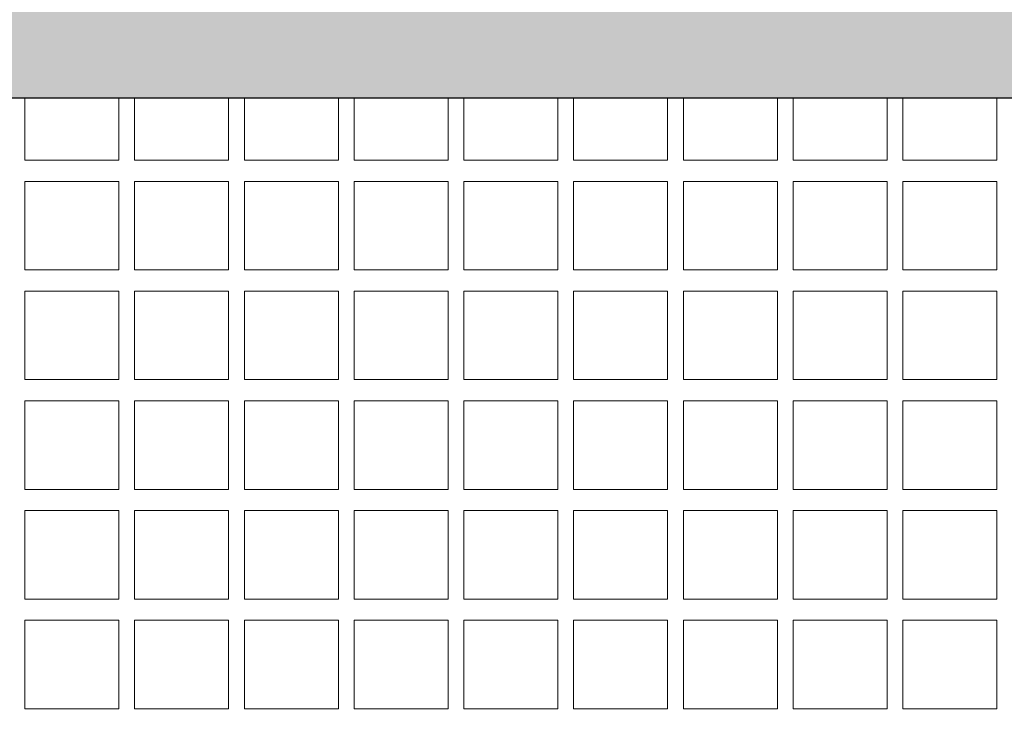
# Model space of a CAD drawing. Header units: metres. Extents: x -167 to 262, y -186 to 508.
# Tile 245 of 256: x 68.12 to 70.81, y 44.05 to 45.96. Entities that reach past the tile are written whole.
import ezdxf

# ---------------------------------------------------------------- set-up
doc = ezdxf.new("R2010")
doc.units = ezdxf.units.M
doc.header["$MEASUREMENT"] = 0
for name, color, linetype in [('60 Auffüllung', 7, 'Continuous'), ('60 Stellplätze', 7, 'Continuous'), ('94 Genehmigungsplanung Bemaßung', 7, 'Continuous')]:
    doc.layers.add(name, color=color, linetype=linetype)
doc.styles.add('ERSTELLTER_STIL_1', font='arial.ttf')
doc.dimstyles.new('ERSTELLTER_STIL__1', dxfattribs={"dimtxt": 0.25, "dimasz": 0.19, "dimexe": 0.18, "dimexo": 0.1, "dimgap": 0, "dimtad": 1, "dimtih": 1, "dimtoh": 1, "dimzin": 0, "dimdsep": 46, "dimtxsty": 'ERSTELLTER_STIL_1', "dimblk": 'ARROWHEAD_6', "dimblk1": 'ARROWHEAD_6', "dimblk2": 'ARROWHEAD_6', "dimcen": 0.09, "dimclrd": 7, "dimclre": 7, "dimclrt": 7, "dimazin": 0, "dimtfac": 1, "dimtdec": 4, "dimtmove": 0, "dimatfit": 3, "dimfxl": 1, "dimtolj": 1, "dimtzin": 0, "dimarcsym": 0})

# ---------------------------------------------------------------- blocks, each defined once
blk = doc.blocks.new('*X50', base_point=(27236.1321, 33357.279))
at = {"layer": '60 Auffüllung', "color": 253, "linetype": 'Continuous', "lineweight": 18, "true_color": 0xb4b4b4}
for p, q in [((68.1321, 45.7486), (68.1321, 45.579)), ((68.3891, 45.579), (68.3891, 45.7486)), ((68.4321, 45.7486), (68.4321, 45.579)), ((68.6891, 45.579), (68.6891, 45.7486)), ((68.7321, 45.7486), (68.7321, 45.579)), ((68.9891, 45.579), (68.9891, 45.7486)), ((69.0321, 45.7486), (69.0321, 45.579)), ((69.2891, 45.579), (69.2891, 45.7487)), ((69.3321, 45.7487), (69.3321, 45.579)), ((69.5891, 45.579), (69.5891, 45.7487)), ((69.6321, 45.7487), (69.6321, 45.579)), ((69.8891, 45.579), (69.8891, 45.7487)), ((69.9321, 45.7487), (69.9321, 45.579)), ((70.1891, 45.579), (70.1891, 45.7487)), ((70.2321, 45.7487), (70.2321, 45.579)), ((70.4891, 45.579), (70.4891, 45.7487)), ((70.5321, 45.7487), (70.5321, 45.579)), ((70.7891, 45.579), (70.7891, 45.7487)), ((68.1321, 45.579), (68.3891, 45.579)), ((68.4321, 45.579), (68.6891, 45.579)), ((68.7321, 45.579), (68.9891, 45.579)), ((69.0321, 45.579), (69.2891, 45.579)), ((69.3321, 45.579), (69.5891, 45.579)), ((69.6321, 45.579), (69.8891, 45.579)), ((69.9321, 45.579), (70.1891, 45.579)), ((70.2321, 45.579), (70.4891, 45.579)), ((70.5321, 45.579), (70.7891, 45.579)), ((68.3891, 45.5212), (68.1321, 45.5212)), ((68.1321, 45.5212), (68.1321, 45.279)), ((68.3891, 45.279), (68.3891, 45.5212)), ((68.6891, 45.5212), (68.4321, 45.5212)), ((68.4321, 45.5212), (68.4321, 45.279)), ((68.6891, 45.279), (68.6891, 45.5212)), ((68.9891, 45.5212), (68.7321, 45.5212)), ((68.7321, 45.5212), (68.7321, 45.279)), ((68.9891, 45.279), (68.9891, 45.5212)), ((69.2891, 45.5212), (69.0321, 45.5212)), ((69.0321, 45.5212), (69.0321, 45.279)), ((69.2891, 45.279), (69.2891, 45.5212)), ((69.5891, 45.5212), (69.3321, 45.5212)), ((69.3321, 45.5212), (69.3321, 45.279)), ((69.5891, 45.279), (69.5891, 45.5212)), ((69.8891, 45.5212), (69.6321, 45.5212)), ((69.6321, 45.5212), (69.6321, 45.279)), ((69.8891, 45.279), (69.8891, 45.5212)), ((70.1891, 45.5212), (69.9321, 45.5212)), ((69.9321, 45.5212), (69.9321, 45.279)), ((70.1891, 45.279), (70.1891, 45.5212)), ((70.4891, 45.5212), (70.2321, 45.5212)), ((70.2321, 45.5212), (70.2321, 45.279)), ((70.4891, 45.279), (70.4891, 45.5212)), ((70.7891, 45.5212), (70.5321, 45.5212)), ((70.5321, 45.5212), (70.5321, 45.279)), ((70.7891, 45.279), (70.7891, 45.5212)), ((68.1321, 45.279), (68.3891, 45.279)), ((68.4321, 45.279), (68.6891, 45.279)), ((68.7321, 45.279), (68.9891, 45.279)), ((69.0321, 45.279), (69.2891, 45.279)), ((69.3321, 45.279), (69.5891, 45.279)), ((69.6321, 45.279), (69.8891, 45.279)), ((69.9321, 45.279), (70.1891, 45.279)), ((70.2321, 45.279), (70.4891, 45.279)), ((70.5321, 45.279), (70.7891, 45.279)), ((68.3891, 45.2212), (68.1321, 45.2212)), ((68.1321, 45.2212), (68.1321, 44.979)), ((68.3891, 44.979), (68.3891, 45.2212)), ((68.6891, 45.2212), (68.4321, 45.2212)), ((68.4321, 45.2212), (68.4321, 44.979)), ((68.6891, 44.979), (68.6891, 45.2212)), ((68.9891, 45.2212), (68.7321, 45.2212)), ((68.7321, 45.2212), (68.7321, 44.979)), ((68.9891, 44.979), (68.9891, 45.2212)), ((69.2891, 45.2212), (69.0321, 45.2212)), ((69.0321, 45.2212), (69.0321, 44.979)), ((69.2891, 44.979), (69.2891, 45.2212)), ((69.5891, 45.2212), (69.3321, 45.2212)), ((69.3321, 45.2212), (69.3321, 44.979)), ((69.5891, 44.979), (69.5891, 45.2212)), ((69.8891, 45.2212), (69.6321, 45.2212)), ((69.6321, 45.2212), (69.6321, 44.979)), ((69.8891, 44.979), (69.8891, 45.2212)), ((70.1891, 45.2212), (69.9321, 45.2212)), ((69.9321, 45.2212), (69.9321, 44.979)), ((70.1891, 44.979), (70.1891, 45.2212)), ((70.4891, 45.2212), (70.2321, 45.2212)), ((70.2321, 45.2212), (70.2321, 44.979)), ((70.4891, 44.979), (70.4891, 45.2212)), ((70.7891, 45.2212), (70.5321, 45.2212)), ((70.5321, 45.2212), (70.5321, 44.979)), ((70.7891, 44.979), (70.7891, 45.2212)), ((68.1321, 44.979), (68.3891, 44.979)), ((68.4321, 44.979), (68.6891, 44.979)), ((68.7321, 44.979), (68.9891, 44.979)), ((69.0321, 44.979), (69.2891, 44.979)), ((69.3321, 44.979), (69.5891, 44.979)), ((69.6321, 44.979), (69.8891, 44.979)), ((69.9321, 44.979), (70.1891, 44.979)), ((70.2321, 44.979), (70.4891, 44.979)), ((70.5321, 44.979), (70.7891, 44.979)), ((68.3891, 44.9212), (68.1321, 44.9212)), ((68.1321, 44.9212), (68.1321, 44.679)), ((68.3891, 44.679), (68.3891, 44.9212)), ((68.6891, 44.9212), (68.4321, 44.9212)), ((68.4321, 44.9212), (68.4321, 44.679)), ((68.6891, 44.679), (68.6891, 44.9212)), ((68.9891, 44.9212), (68.7321, 44.9212)), ((68.7321, 44.9212), (68.7321, 44.679)), ((68.9891, 44.679), (68.9891, 44.9212)), ((69.2891, 44.9212), (69.0321, 44.9212)), ((69.0321, 44.9212), (69.0321, 44.679)), ((69.2891, 44.679), (69.2891, 44.9212)), ((69.5891, 44.9212), (69.3321, 44.9212)), ((69.3321, 44.9212), (69.3321, 44.679)), ((69.5891, 44.679), (69.5891, 44.9212)), ((69.8891, 44.9212), (69.6321, 44.9212)), ((69.6321, 44.9212), (69.6321, 44.679)), ((69.8891, 44.679), (69.8891, 44.9212)), ((70.1891, 44.9212), (69.9321, 44.9212)), ((69.9321, 44.9212), (69.9321, 44.679)), ((70.1891, 44.679), (70.1891, 44.9212)), ((70.4891, 44.9212), (70.2321, 44.9212)), ((70.2321, 44.9212), (70.2321, 44.679)), ((70.4891, 44.679), (70.4891, 44.9212)), ((70.7891, 44.9212), (70.5321, 44.9212)), ((70.5321, 44.9212), (70.5321, 44.679)), ((70.7891, 44.679), (70.7891, 44.9212)), ((68.1321, 44.679), (68.3891, 44.679)), ((68.4321, 44.679), (68.6891, 44.679)), ((68.7321, 44.679), (68.9891, 44.679)), ((69.0321, 44.679), (69.2891, 44.679)), ((69.3321, 44.679), (69.5891, 44.679)), ((69.6321, 44.679), (69.8891, 44.679)), ((69.9321, 44.679), (70.1891, 44.679)), ((70.2321, 44.679), (70.4891, 44.679)), ((70.5321, 44.679), (70.7891, 44.679)), ((68.3891, 44.6212), (68.1321, 44.6212)), ((68.1321, 44.6212), (68.1321, 44.379)), ((68.3891, 44.379), (68.3891, 44.6212)), ((68.6891, 44.6212), (68.4321, 44.6212)), ((68.4321, 44.6212), (68.4321, 44.379)), ((68.6891, 44.379), (68.6891, 44.6212)), ((68.9891, 44.6212), (68.7321, 44.6212)), ((68.7321, 44.6212), (68.7321, 44.379)), ((68.9891, 44.379), (68.9891, 44.6212)), ((69.2891, 44.6212), (69.0321, 44.6212)), ((69.0321, 44.6212), (69.0321, 44.379)), ((69.2891, 44.379), (69.2891, 44.6212)), ((69.5891, 44.6212), (69.3321, 44.6212)), ((69.3321, 44.6212), (69.3321, 44.379)), ((69.5891, 44.379), (69.5891, 44.6212)), ((69.8891, 44.6212), (69.6321, 44.6212)), ((69.6321, 44.6212), (69.6321, 44.379)), ((69.8891, 44.379), (69.8891, 44.6212)), ((70.1891, 44.6212), (69.9321, 44.6212)), ((69.9321, 44.6212), (69.9321, 44.379)), ((70.1891, 44.379), (70.1891, 44.6212)), ((70.4891, 44.6212), (70.2321, 44.6212)), ((70.2321, 44.6212), (70.2321, 44.379)), ((70.4891, 44.379), (70.4891, 44.6212)), ((70.7891, 44.6212), (70.5321, 44.6212)), ((70.5321, 44.6212), (70.5321, 44.379)), ((70.7891, 44.379), (70.7891, 44.6212)), ((68.1321, 44.379), (68.3891, 44.379)), ((68.4321, 44.379), (68.6891, 44.379)), ((68.7321, 44.379), (68.9891, 44.379)), ((69.0321, 44.379), (69.2891, 44.379)), ((69.3321, 44.379), (69.5891, 44.379)), ((69.6321, 44.379), (69.8891, 44.379)), ((69.9321, 44.379), (70.1891, 44.379)), ((70.2321, 44.379), (70.4891, 44.379)), ((70.5321, 44.379), (70.7891, 44.379)), ((68.3891, 44.3212), (68.1321, 44.3212)), ((68.1321, 44.3212), (68.1321, 44.079)), ((68.3891, 44.079), (68.3891, 44.3212)), ((68.6891, 44.3212), (68.4321, 44.3212)), ((68.4321, 44.3212), (68.4321, 44.079)), ((68.6891, 44.079), (68.6891, 44.3212)), ((68.9891, 44.3212), (68.7321, 44.3212)), ((68.7321, 44.3212), (68.7321, 44.079)), ((68.9891, 44.079), (68.9891, 44.3212)), ((69.2891, 44.3212), (69.0321, 44.3212)), ((69.0321, 44.3212), (69.0321, 44.079)), ((69.2891, 44.079), (69.2891, 44.3212)), ((69.5891, 44.3212), (69.3321, 44.3212)), ((69.3321, 44.3212), (69.3321, 44.079)), ((69.5891, 44.079), (69.5891, 44.3212)), ((69.8891, 44.3212), (69.6321, 44.3212)), ((69.6321, 44.3212), (69.6321, 44.079)), ((69.8891, 44.079), (69.8891, 44.3212)), ((70.1891, 44.3212), (69.9321, 44.3212)), ((69.9321, 44.3212), (69.9321, 44.079)), ((70.1891, 44.079), (70.1891, 44.3212)), ((70.4891, 44.3212), (70.2321, 44.3212)), ((70.2321, 44.3212), (70.2321, 44.079)), ((70.4891, 44.079), (70.4891, 44.3212)), ((70.7891, 44.3212), (70.5321, 44.3212)), ((70.5321, 44.3212), (70.5321, 44.079)), ((70.7891, 44.079), (70.7891, 44.3212)), ((68.1321, 44.079), (68.3891, 44.079)), ((68.4321, 44.079), (68.6891, 44.079)), ((68.7321, 44.079), (68.9891, 44.079)), ((69.0321, 44.079), (69.2891, 44.079)), ((69.3321, 44.079), (69.5891, 44.079)), ((69.6321, 44.079), (69.8891, 44.079)), ((69.9321, 44.079), (70.1891, 44.079)), ((70.2321, 44.079), (70.4891, 44.079)), ((70.5321, 44.079), (70.7891, 44.079))]:
    blk.add_line(p, q, dxfattribs=at)
blk = doc.blocks.new('*D453', base_point=(27236.1321, 33357.279))
at = {"layer": '94 Genehmigungsplanung Bemaßung', "color": 7, "linetype": 'Continuous', "lineweight": 13}
for p, q in [((66.6638, 46.9539), (66.6638, 47.3289)), ((72.1629, 46.9539), (72.1629, 47.3289)), ((66.7638, 47.2414), (66.5638, 47.0414)), ((72.2629, 47.2414), (72.0629, 47.0414)), ((66.6638, 47.1414), (72.1629, 47.1414))]:
    blk.add_line(p, q, dxfattribs=at)
at = {"layer": '94 Genehmigungsplanung Bemaßung', "color": 7, "lineweight": 13, "insert": (69.0797, 47.1914), "char_height": 0.25, "attachment_point": 7, "style": 'ERSTELLTER_STIL_1'}
blk.add_mtext('\\A1;{\\pql;\\fArial|b0|i0|c0|p0;\\W1.000000;5,50}', dxfattribs=at)
blk = doc.blocks.new('ARROWHEAD_6')
at = {"color": 0, "linetype": 'Continuous', "lineweight": 0}
for p, q in [((-0.5, -0.5), (0.5, 0.5)), ((0, 0), (-1, 0))]:
    blk.add_line(p, q, dxfattribs=at)

msp = doc.modelspace()

# ---------------------------------------------------------------- hatches: boundary and pattern name
at = {"layer": '60 Auffüllung', "linetype": 'Continuous', "lineweight": 18, "true_color": 0xefefef}
h = msp.add_hatch(dxfattribs=at)
h.set_pattern_fill('Erde_1_0001', style=0, pattern_type=2)
h.set_pattern_definition([(0, (27236.1321, 33357.27905), (0, 0.779422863), [0.04875, -0.40125]), (0, (27236.3571, 33357.66876), (0, 0.779422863), [0.04875, -0.40125]), (60, (27236.1321, 33357.27905), (-0.675, 0.389711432), [0.04875, -0.40125]), (60, (27236.5821, 33357.27905), (-0.675, 0.389711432), [0.04875, -0.40125]), (120, (27236.18084, 33357.27905), (0.675, 0.389711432), [0.04875, -0.40125]), (120, (27236.63084, 33357.27905), (0.675, 0.389711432), [0.04875, -0.40125]), (0, (27236.1321, 33357.35405), (0, 0.15), [0, -0.15, 0, -0.225]), (45, (27236.2071, 33357.35405), (-0.1060660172, 0.1060660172), [0, -0.1125, 0, -0.1875])])
h.paths.add_polyline_path([(2.3366, 24.8593), (2.3419, 13.496, 0.033836), (8.8613, 14.0911, 0.026308), (13.8582, 15.1616, -0.024635), (17.3411, 16.2775), (17.3411, 24.6258), (15.3411, 24.6258), (15.3411, 30.4887), (17.3411, 30.4887), (17.3411, 43.9997), (58.1625, 43.9997), (58.1625, 45.7494), (101.6632, 45.7486), (101.6702, 49.0078), (2.342, 49.0078)])
h.paths.add_polyline_path([(9.5982, 27.1903), (4.651, 27.1903), (4.651, 42.9257), (4.651, 43.8257), (9.5982, 43.8257), (9.5982, 42.9257)], flags=0)
h.paths.add_polyline_path([(14.4618, 25.704, -0.414214), (13.8618, 26.304, -0.414214), (14.4618, 26.904, -0.414214), (15.0618, 26.304, -0.414214)], flags=0)

# ---------------------------------------------------------------- linework, layer by layer
at = {"layer": '60 Auffüllung', "color": 8, "linetype": 'Continuous', "lineweight": 18, "flags": 128}
msp.add_lwpolyline([(2.3366, 24.8593), (2.3419, 13.496, 0.033836), (8.8613, 14.0911, 0.026308), (13.8582, 15.1616, -0.024635), (17.3411, 16.2775), (17.3411, 24.6258), (15.3411, 24.6258), (15.3411, 30.4887), (17.3411, 30.4887), (17.3411, 43.9997), (58.1625, 43.9997), (58.1625, 45.7494), (101.6632, 45.7486), (101.6702, 49.0078), (2.342, 49.0078)], format="xyb", close=True, dxfattribs=at)
msp.add_lwpolyline([(66.6636, 37.4991), (77.6629, 37.4991), (77.6627, 45.7491), (66.6638, 45.7485)], close=True, dxfattribs=at)
at = {"layer": '60 Stellplätze', "color": 7, "linetype": 'Continuous', "lineweight": 13}
msp.add_line((66.6638, 45.7501), (77.6627, 45.7501), dxfattribs=at)

# ---------------------------------------------------------------- block references
at = {"layer": '60 Auffüllung', "color": 8, "lineweight": 18}
msp.add_blockref('*X50', (27236.1321, 33357.279), dxfattribs=at)

# ---------------------------------------------------------------- dimensions: what is measured, and where the dimension line sits
at = {"layer": '94 Genehmigungsplanung Bemaßung', "color": 7, "linetype": 'Continuous', "lineweight": 13}
dim = msp.add_linear_dim(base=(72.1629, 47.1414), p1=(66.6638, 45.7501), p2=(72.1629, 45.7491), dimstyle='ERSTELLTER_STIL__1', dxfattribs=at)
dim.commit()
dim.dimension.update_dxf_attribs({"geometry": '*D453', "text_midpoint": (69.4034, 47.3164), "dimtype": 160})

doc.saveas('drawing.dxf')
